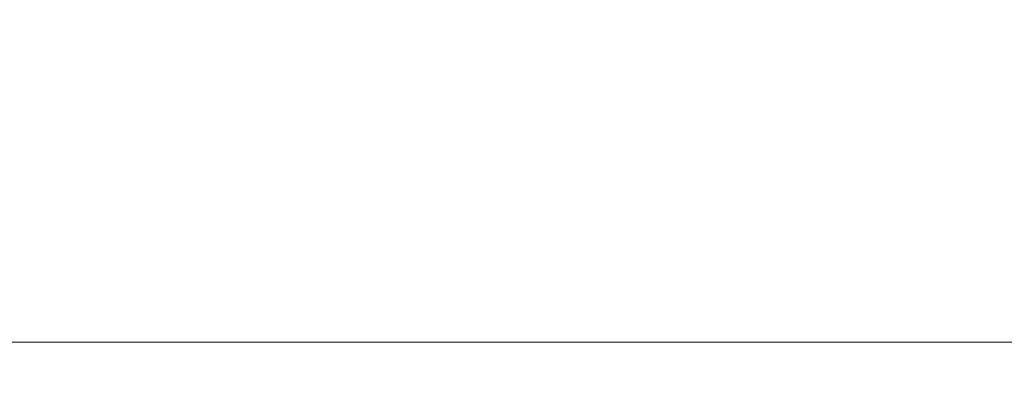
# Model space of a CAD drawing. Header units: millimetres. Extents: x 5 to 597, y 5 to 415.
# Tile 47 of 131: x 302 to 331, y 117 to 128. Entities that reach past the tile are written whole.
import ezdxf

# ---------------------------------------------------------------- set-up
doc = ezdxf.new("R2010")
doc.units = ezdxf.units.MM
doc.styles.add('SLDTEXTSTYLE0', font='ARIAL.TTF', dxfattribs={"width": 0.948})
doc.dimstyles.new('SLDDIMSTYLE1', dxfattribs={"dimtxt": 2.5, "dimasz": 2.5, "dimexe": 0, "dimexo": 0.0625, "dimtad": 1, "dimlfac": 5, "dimrnd": 1e-09, "dimzin": 12, "dimdsep": 46, "dimtxsty": 'SLDTEXTSTYLE0', "dimsah": 1, "dimcen": 0.09, "dimadec": 0, "dimazin": 3, "dimtfac": 1, "dimtofl": 0, "dimtmove": 0, "dimatfit": 3, "dimfxl": 1, "dimfrac": 2, "dimtolj": 1, "dimtzin": 12, "dimarcsym": 0})

# ---------------------------------------------------------------- blocks, each defined once
blk = doc.blocks.new('_D_8')
at = {"color": 7, "linetype": 'Continuous', "lineweight": 0}
for p, q in [((290.091, 135.809), (290.091, 117.019)), ((572.091, 135.819), (572.091, 117.019)), ((290.091, 118.019), (572.091, 118.019))]:
    blk.add_line(p, q, dxfattribs=at)
at = {"color": 7, "linetype": 'Continuous', "lineweight": 18}
for points in [[(290.091, 118.019), (292.591, 117.709), (292.591, 118.329)], [(572.091, 118.019), (569.591, 118.329), (569.591, 117.709)]]:
    blk.add_solid(points, dxfattribs=at)
at = {"color": 7, "linetype": 'Continuous', "lineweight": 18, "insert": (423.329, 121.242), "char_height": 2.5, "attachment_point": 1, "style": 'SLDTEXTSTYLE0'}
blk.add_mtext('1410', dxfattribs=at)

msp = doc.modelspace()

# ---------------------------------------------------------------- dimensions: what is measured, and where the dimension line sits
at = {"color": 7, "linetype": 'Continuous', "lineweight": 18}
dim = msp.add_linear_dim(base=(572.0907, 118.0195), p1=(290.0907, 136.8086), p2=(572.0907, 136.8186), dimstyle='SLDDIMSTYLE1', dxfattribs=at)
dim.commit()
dim.dimension.update_dxf_attribs({"geometry": '_D_8', "text_midpoint": (427.1486, 118.0195), "dimtype": 160})

doc.saveas('drawing.dxf')
